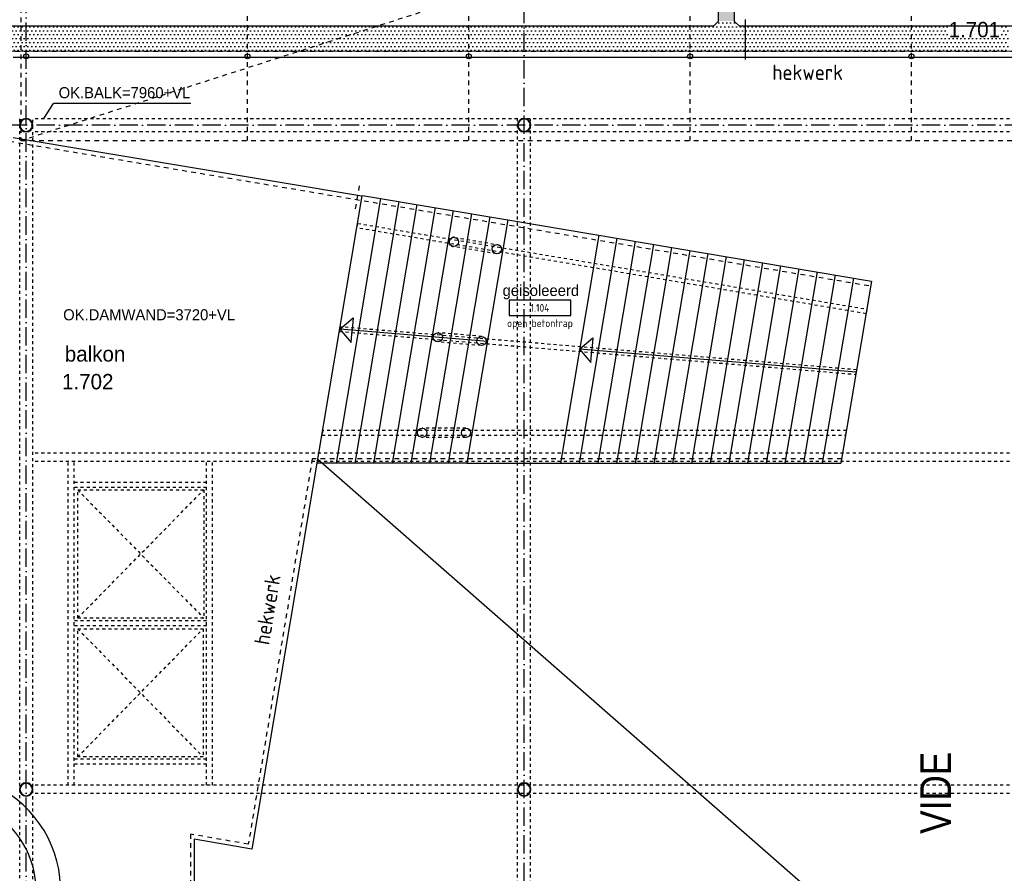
# Model space of a CAD drawing. Extents: x -41378 to 114803, y -24080 to 82188.
# Tile 42 of 137: x 20185 to 36202, y 25264 to 39143. Entities that reach past the tile are written whole.
import ezdxf
from ezdxf.enums import TextEntityAlignment as Align

# ---------------------------------------------------------------- set-up
doc = ezdxf.new("R2010")
doc.units = 0
doc.header["$LTSCALE"] = 50
for name, pattern in [('DASHDOT', [9, 6, -1.5, 0, -1.5]), ('DASHED', [3, 1.5, -1.5]), ('HIDDEN', [2, 1, -1]), ('HIDDEN2', [4.7625, 3.175, -1.5875])]:
    doc.linetypes.add(name, pattern=pattern)
doc.layers.get('0').update_dxf_attribs({"linetype": 'CONTINUOUS'})
for name, color, linetype in [('AFDELING', 4, 'CONTINUOUS'), ('AL$1----_ALGEMEEN', 7, 'CONTINUOUS'), ('AL$1----_TEKST', 7, 'CONTINUOUS'), ('AL$7----_STRAMIEN', 1, 'DASHDOT'), ('AL22----_BINNENWAND', 7, 'CONTINUOUS'), ('AL23----_VLOEREN', 4, 'CONTINUOUS'), ('AL27----_DAKEN', 7, 'CONTINUOUS'), ('AL28----_KONSTRUKTIE', 3, 'CONTINUOUS'), ('AL31----_BUITENKOZ', 7, 'CONTINUOUS'), ('AL32----_BINNENKOZ', 7, 'CONTINUOUS'), ('AL34----_BALUSTRADES', 4, 'DASHED'), ('BOUW', 8, 'CONTINUOUS'), ('GEBOUWLABEL', 4, 'CONTINUOUS'), ('KABELGGOOT1', 8, 'CONTINUOUS'), ('MV-BINNENKOZIJN', 1, 'CONTINUOUS'), ('OMSCHRIJVING', 7, 'CONTINUOUS'), ('VOLGNUMMER', 7, 'CONTINUOUS'), ('WM570---', 1, 'CONTINUOUS')]:
    doc.layers.add(name, color=color, linetype=linetype)
doc.layers.get('0').freeze()
doc.styles.add('BURO-018', font='BUROFONT.shx', dxfattribs={"height": 90})
doc.styles.add('BURO-025', font='BUROFONT.shx', dxfattribs={"height": 250})
doc.styles.get("Standard").update_dxf_attribs({"font": 'ISOCP'})
doc.styles.add('TECHNIC', font='technic_.ttf')
pattern_1 = [(0, (0, 200000), (31.75, 63.5), [0, -63.5])]

# ---------------------------------------------------------------- blocks, each defined once
blk = doc.blocks.new('GEBOUWLABEL')
at = {"layer": 'VOLGNUMMER'}
blk.add_lwpolyline([(-4, -1), (4, -1), (4, 1), (-4, 1)], close=True, dxfattribs=at)
at = {"color": 0, "linetype": 'BYBLOCK', "flags": 1}
for tag, p in [('OPPERVLAKTESOORT', (0.5, 8)), ('TERREIN', (0.5, 6.5)), ('GEBOUW', (0.5, 5)), ('GEBRUIKSFUNCTIE', (0.5, 3.5)), ('BOUWLAAG', (0.5, 2))]:
    blk.add_attdef(tag, text='', height=1, dxfattribs=at).set_placement(p, align=Align.MIDDLE_CENTER)

msp = doc.modelspace()

# ---------------------------------------------------------------- hatches: boundary and pattern name
at = {"layer": 'KABELGGOOT1'}
h = msp.add_hatch(dxfattribs=at)
h.set_pattern_fill('DOTS', color=256, scale=40, style=0)
h.set_pattern_definition(pattern_1)
h.paths.add_polyline_path([(31814.7, 69300.8), (31545.4, 69300.8), (31545.4, 39123.5), (31814.7, 39123.5)])
h = msp.add_hatch(dxfattribs=at)
h.set_pattern_fill('DOTS', color=256, scale=40, style=0)
h.set_pattern_definition(pattern_1)
h.paths.add_polyline_path([(31672.1, 39108.6), (31540.9, 39108.6), (31511.4, 39078.7), (31511.4, 38635.1), (31672.1, 38635.1)])
h.paths.add_polyline_path([(31847.1, 39082.1), (31820, 39108.6), (31672.1, 39108.6), (31672.1, 38635.1), (31847.1, 38635.1)])
h.paths.add_polyline_path([(31511.4, 39078.7), (31471.6, 39038.5), (31420.7, 39038.5), (31420.7, 38635.1), (31511.4, 38635.1)])
h.paths.add_polyline_path([(32003.9, 39038.5), (31891.6, 39038.5), (31847.1, 39082.1), (31847.1, 38635.1), (32003.9, 38635.1)])
h.paths.add_polyline_path([(31815.4, 39142.4), (31672.1, 39142.4), (31672.1, 39108.6), (31820, 39108.6), (31815.4, 39113.1)])
h.paths.add_polyline_path([(31672.1, 39142.4), (31545.4, 39142.4), (31545.4, 39113.1), (31540.9, 39108.6), (31672.1, 39108.6)])
h = msp.add_hatch(dxfattribs=at)
h.set_pattern_fill('DOTS', color=256, scale=40, style=0)
h.set_pattern_definition(pattern_1)
h.paths.add_polyline_path([(32003.9, 39038.5), (31891.6, 39038.5), (31847.1, 39082.1), (31847.1, 38635.1), (32003.9, 38635.1)])
h.paths.add_polyline_path([(31511.4, 39078.7), (31471.6, 39038.5), (31420.7, 39038.5), (31420.7, 38635.1), (31511.4, 38635.1)])
h = msp.add_hatch(dxfattribs=at)
h.set_pattern_fill('DOTS', color=256, scale=40, style=0)
h.set_pattern_definition(pattern_1)
h.paths.add_polyline_path([(23428.7, 39038.5), (20972.8, 39038.5), (20972.8, 38633.8), (23428.7, 38634.1)])
h.paths.add_polyline_path([(20972.8, 39038.5), (19514.1, 39038.5), (19514.1, 38633.6), (20972.8, 38633.8)])
h = msp.add_hatch(dxfattribs=at)
h.set_pattern_fill('DOTS', color=256, scale=40, style=0)
h.set_pattern_definition(pattern_1)
h.paths.add_polyline_path([(24432.7, 39038.5), (23378.3, 39038.5), (23378.3, 38634.1), (24432.7, 38634.2)])
h.paths.add_polyline_path([(25475.8, 39038.5), (24432.7, 39038.5), (24432.7, 38634.2), (25475.8, 38634.3)])
h.paths.add_polyline_path([(26682.1, 39038.5), (25475.8, 39038.5), (25475.8, 38634.3), (26682.1, 38634.5)])
h.paths.add_polyline_path([(29098.8, 39038.5), (26682.1, 39038.5), (26682.1, 38634.5), (29098.8, 38634.8)])
h = msp.add_hatch(dxfattribs=at)
h.set_pattern_fill('DOTS', color=256, scale=40, style=0)
h.set_pattern_definition(pattern_1)
h.paths.add_polyline_path([(31420.7, 39038.5), (29098.8, 39038.5), (29098.8, 38634.8), (31420.7, 38635.1)])
h = msp.add_hatch(dxfattribs=at)
h.set_pattern_fill('DOTS', color=256, scale=40, style=0)
h.set_pattern_definition(pattern_1)
h.paths.add_polyline_path([(36278.2, 39038.5), (31990.5, 39038.5), (31990.5, 38635.1), (36278.2, 38635.7)])

# ---------------------------------------------------------------- linework, layer by layer
at = {"layer": 'AL$1----_ALGEMEEN', "color": 8, "linetype": 'DASHED'}
for p, q in [((20201, 37177.3), (45581, 45327.3)), ((20201, 45327.3), (20201, 37177.3)), ((23891, 37177.3), (23891, 45327.3)), ((27491, 37177.3), (27491, 45327.3)), ((31091, 37177.3), (31091, 45327.3)), ((34691, 37177.3), (34691, 45327.3)), ((20201, 37177.3), (45581, 37177.3))]:
    msp.add_line(p, q, dxfattribs=at)
at = {"layer": 'AL$1----_ALGEMEEN', "color": 8}
for p, q in [((26055.3, 36237.7), (25331, 31934.7)), ((25759.5, 36287.5), (28126.2, 35889.1)), ((26351.2, 36187.9), (25635.2, 31934.7)), ((26647, 36138.1), (25939.4, 31934.7)), ((26942.8, 36088.3), (26243.6, 31934.7)), ((27238.7, 36038.5), (26547.9, 31934.7)), ((27534.5, 35988.7), (26852.1, 31934.7)), ((27830.3, 35938.9), (27156.3, 31934.7)), ((28126.2, 35889.1), (27460.5, 31934.7)), ((28126.2, 35889.1), (34042.9, 34893.1)), ((29605.4, 35640.1), (28981.6, 31934.7)), ((29901.2, 35590.3), (29285.8, 31934.7)), ((30197.1, 35540.5), (29590.1, 31934.7)), ((30492.9, 35490.7), (29894.3, 31934.7)), ((30788.7, 35440.9), (30198.5, 31934.7)), ((31084.6, 35391.1), (30502.7, 31934.7)), ((31380.4, 35341.3), (30807, 31934.7)), ((31676.2, 35291.5), (31111.2, 31934.7)), ((31972.1, 35241.7), (31415.4, 31934.7)), ((32267.9, 35191.9), (31719.6, 31934.7)), ((32563.8, 35142.1), (32023.8, 31934.7)), ((32859.6, 35092.3), (32328.1, 31934.7)), ((33155.4, 35042.5), (32632.3, 31934.7)), ((33451.3, 34992.7), (32936.5, 31934.7)), ((33747.1, 34942.9), (33240.7, 31934.7)), ((34042.9, 34893.1), (33544.9, 31934.7)), ((25393.1, 34111.1), (25609, 34293.9)), ((25609, 34293.9), (25592.4, 34094.6)), ((27793.4, 33911.9), (25393.1, 34111.1)), ((25393.1, 34111.1), (25575.9, 33895.3)), ((25575.9, 33895.3), (25592.4, 34094.6)), ((29293.5, 33787.4), (29509.4, 33970.2)), ((29509.4, 33970.2), (29492.8, 33770.9)), ((33793.9, 33413.9), (29293.5, 33787.4)), ((29293.5, 33787.4), (29476.3, 33571.6)), ((29476.3, 33571.6), (29492.8, 33770.9)), ((27460.5, 31934.7), (33544.9, 31934.7))]:
    msp.add_line(p, q, dxfattribs=at)
at = {"layer": 'AL$7----_STRAMIEN', "color": 1}
msp.add_line((54064.3, 37427.3), (19691, 37427.3), dxfattribs=at)
at = {"layer": 'AL$7----_STRAMIEN'}
for points in [[(20291, 10891), (20291, 48830.7)], [(28391, 10731.1), (28391, 48830.7)]]:
    msp.add_lwpolyline(points, dxfattribs=at)
at = {"layer": 'AL22----_BINNENWAND', "color": 8}
msp.add_line((27460.5, 31934.7), (25026.8, 31934.7), dxfattribs=at)
at = {"layer": 'AL23----_VLOEREN', "color": 8}
for p, q in [((46193, 38527.3), (20080, 38527.3)), ((20079.9, 37228), (25751, 36280)), ((25751, 36280), (23961.5, 25655.6)), ((25037.4, 31997.8), (46193, 13479.8)), ((23961.5, 25655.6), (23025.3, 25820)), ((23025.3, 25820), (23025.4, 23737.3))]:
    msp.add_line(p, q, dxfattribs=at)
at = {"layer": 'AL27----_DAKEN', "color": 8, "linetype": 'HIDDEN'}
for p, q in [((21128.5, 31498.7), (23178.4, 29413.2)), ((21128.5, 29413.2), (23178.4, 31498.7)), ((21128.5, 29413.2), (21128.5, 31498.7)), ((21128.5, 31498.7), (23178.4, 31498.7)), ((23178.4, 31498.7), (23178.4, 29413.2)), ((23178.4, 29413.2), (21128.5, 29413.2)), ((21128.5, 27156), (23169.5, 29241.4)), ((21128.5, 29241.4), (23169.5, 27156)), ((21128.5, 27156), (21128.5, 29241.4)), ((21128.5, 29241.4), (23169.5, 29241.4)), ((23169.5, 29241.4), (23169.5, 27156)), ((23169.5, 27156), (21128.5, 27156))]:
    msp.add_line(p, q, dxfattribs=at)
at = {"layer": 'AL28----_KONSTRUKTIE', "color": 8}
for centre in [(20291, 38548.3), (23891, 38548.3), (27491, 38548.3), (31091, 38548.3), (34691, 38548.3)]:
    msp.add_circle(centre, 40, dxfattribs=at)
for centre, radius, start, end in [((20291, 37427.3), 109.5, 0, 180), ((20291, 37427.3), 101.5, 0, 180), ((28391, 37427.3), 109.5, 0, 180), ((28391, 37427.3), 101.5, 0, 180), ((20291, 37427.3), 109.5, 180, 0), ((20291, 37427.3), 101.5, 180, 0), ((28391, 37427.3), 109.5, 180, 0), ((28391, 37427.3), 101.5, 180, 0), ((20291, 26627.3), 109.5, 0, 180), ((20291, 26627.3), 109.5, 180, 0), ((20291, 26627.3), 101.5, 0, 180), ((20291, 26627.3), 101.5, 180, 0), ((28391, 26627.3), 109.5, 0, 180), ((28391, 26627.3), 109.5, 180, 0), ((28391, 26627.3), 101.5, 0, 180), ((28391, 26627.3), 101.5, 180, 0)]:
    msp.add_arc(centre, radius, start, end, dxfattribs=at)
at = {"layer": 'AL31----_BUITENKOZ', "color": 8, "linetype": 'HIDDEN'}
for p, q in [((25670.3, 35757.5), (25682.7, 35831.4)), ((33953.7, 34363.1), (25670.3, 35757.5)), ((25682.7, 35831.4), (33966.2, 34437)), ((27259.4, 35604.1), (27960.5, 35486)), ((27935.6, 35338.1), (27234.5, 35456.1)), ((27960.5, 35486), (27960.5, 35486)), ((27935.6, 35338.1), (27935.6, 35338.1)), ((33966.2, 34437), (33953.7, 34363.1)), ((25399.3, 34148.3), (25386.8, 34074)), ((33800.2, 33451), (25399.3, 34148.3)), ((25386.8, 34074), (33787.7, 33376.8)), ((27703.1, 33994.7), (26988.3, 34053.7)), ((27690.7, 33845.2), (26988.3, 33903.7)), ((33787.7, 33376.8), (33800.2, 33451)), ((25116, 32464.8), (25103.3, 32389.8)), ((25103.3, 32389.8), (33621.5, 32389.8)), ((33634.2, 32464.8), (25116, 32464.8)), ((27444.7, 32502.3), (26733.5, 32502.3)), ((33621.5, 32389.8), (33634.2, 32464.8)), ((27444.7, 32352.3), (26733.5, 32352.3))]:
    msp.add_line(p, q, dxfattribs=at)
at = {"layer": 'AL31----_BUITENKOZ', "color": 8}
for centre in [(27247, 35530.1), (27948.1, 35412.1), (26988.3, 33978.7), (27696.9, 33919.9), (26733.5, 32427.3), (27444.7, 32427.3)]:
    msp.add_circle(centre, 75, dxfattribs=at)
at = {"layer": 'AL31----_BUITENKOZ', "color": 8, "linetype": 'HIDDEN'}
msp.add_arc((27247, 35530.1), 75, 80.44467, 260.44467, dxfattribs=at)
at = {"layer": 'AL32----_BINNENKOZ', "color": 8, "linetype": 'HIDDEN2'}
msp.add_line((46262.5, 38526.5), (20080, 38527.3), dxfattribs=at)
at = {"layer": 'AL32----_BINNENKOZ', "color": 8}
for p, q in [((20080.1, 37228), (25751, 36280)), ((25751, 36280), (23961.5, 25655.6)), ((23961.5, 25655.6), (23025.2, 25820)), ((23025.3, 25820), (23025.4, 23739.2))]:
    msp.add_line(p, q, dxfattribs=at)
for radius in [1900, 1500]:
    msp.add_arc((18951.9, 24979.8), radius, 358.13367, 195.27793, dxfattribs=at)
at = {"layer": 'AL34----_BALUSTRADES', "color": 8}
for p, q in [((46283, 38627.3), (20016.9, 38627.3)), ((20016.9, 37167.6), (34029.7, 34814.7)), ((25706.9, 36439.9), (25633.9, 36006.3)), ((24944.4, 32002.4), (23904.1, 25736.3)), ((33555.6, 32004.8), (24944.4, 32002.4)), ((23904.1, 25736.3), (22963.1, 25901.5)), ((22963.1, 25901.5), (22963.1, 23737.3))]:
    msp.add_line(p, q, dxfattribs=at)
at = {"layer": 'KABELGGOOT1'}
for p, q in [((31545.4, 69677.6, 3650), (31545.4, 39113.1, 3650)), ((31815.4, 39113.1, 3650), (31815.4, 69332.6, 3650)), ((31545.4, 39113.1, 3650), (31471.6, 39038.5, 3650)), ((31891.6, 39038.5, 3650), (31815.4, 39113.1, 3650)), ((31990.5, 38495.8), (31990.5, 39149.2)), ((31471.6, 39038.5), (7679.8, 39038.5)), ((45380.5, 39038.5, 3650), (31891.6, 39038.5, 3650)), ((7205.8, 38632.1), (57870.6, 38638.3))]:
    msp.add_line(p, q, dxfattribs=at)
at = {"layer": 'MV-BINNENKOZIJN', "color": 2, "linetype": 'HIDDEN'}
for p, q in [((45386, 37533.4), (20396.4, 37533.4)), ((45386, 37322.3), (20396.4, 37322.3)), ((45386, 32094.8), (20396.4, 32094.8)), ((45386, 31959.8), (20396.4, 31959.8)), ((45386, 26694.8), (20396.4, 26694.8)), ((45386, 26559.8), (20396.4, 26559.8))]:
    msp.add_line(p, q, dxfattribs=at)
for points in [[(20186.4, 13483.5), (20186.4, 37533.4)], [(20396.4, 13466.5), (20396.4, 37533.4)], [(28285.4, 13493.5), (28285.4, 37533.4)], [(28495.4, 13493.5), (28495.4, 37533.4)], [(20975.4, 26694.8), (20975.4, 31959.8)], [(21070.4, 26694.8), (21070.4, 31959.8)], [(23225.4, 26694.8), (23225.4, 31959.8)], [(23320.4, 26694.8), (23320.4, 31959.8)], [(23225.4, 31618.2), (21070.4, 31618.2)], [(23225.4, 31536), (21070.4, 31536)], [(23225.4, 29368.2), (21070.4, 29368.2)], [(23225.4, 29286), (21070.4, 29286)], [(23225.4, 27118.2), (21070.4, 27118.2)], [(23225.4, 27036), (21070.4, 27036)]]:
    msp.add_lwpolyline(points, dxfattribs=at)
at = {"layer": 'WM570---'}
for p in [(20576.7, 37539), (22970.6, 37779.9)]:
    msp.add_line(p, (20737.4, 37779.9), dxfattribs=at)

# ---------------------------------------------------------------- block references
at = {"layer": 'GEBOUWLABEL', "color": 8}
ref = msp.add_blockref('GEBOUWLABEL', (28648.7, 34458.1), dxfattribs=dict(at, xscale=125, yscale=125, zscale=125))
ref.add_attrib('VOLGNUMMER', '1.104', dxfattribs={"layer": 'VOLGNUMMER', "color": 0, "linetype": 'BYBLOCK', "height": 125}).set_placement((28648.7, 34458.1), align=Align.MIDDLE_CENTER)
ref.add_attrib('OMSCHRIJVING', 'open betontrap', dxfattribs={"layer": 'OMSCHRIJVING', "color": 0, "linetype": 'BYBLOCK', "height": 125}).set_placement((28648.7, 34208.1), align=Align.MIDDLE_CENTER)

# ---------------------------------------------------------------- texts
at = {"layer": 'AFDELING', "color": 8, "style": 'TECHNIC'}
msp.add_attdef('VIDE', text='Afdeling', height=500, rotation=90, dxfattribs=at).set_placement((35334.7, 26573.4), align=Align.CENTER)
at = {"layer": 'AL$1----_TEKST', "color": 8}
msp.add_text('hekwerk', height=250, dxfattribs=at).set_placement((32428, 38163.4))
msp.add_text('hekwerk', height=250, rotation=80.44467, dxfattribs=at).set_placement((24242.1, 28965.1))
at = {"layer": 'BOUW', "style": 'BURO-025'}
for s, p in [('1.701', (35295.9, 38858.1)), ('balkon', (20918.7, 33583.9)), ('1.702', (20873.9, 33133.1))]:
    msp.add_text(s, height=250, dxfattribs=at).set_placement(p)
at = {"layer": 'BOUW', "color": 1, "style": 'BURO-018'}
for s, p in [('OK.BALK=7960+VL', (20818.9, 37866.9)), ('geisoleeerd', (28040.5, 34650.8)), ('OK.DAMWAND=3720+VL', (20892.3, 34255.6))]:
    msp.add_text(s, height=180, dxfattribs=at).set_placement(p)

doc.saveas('drawing.dxf')
